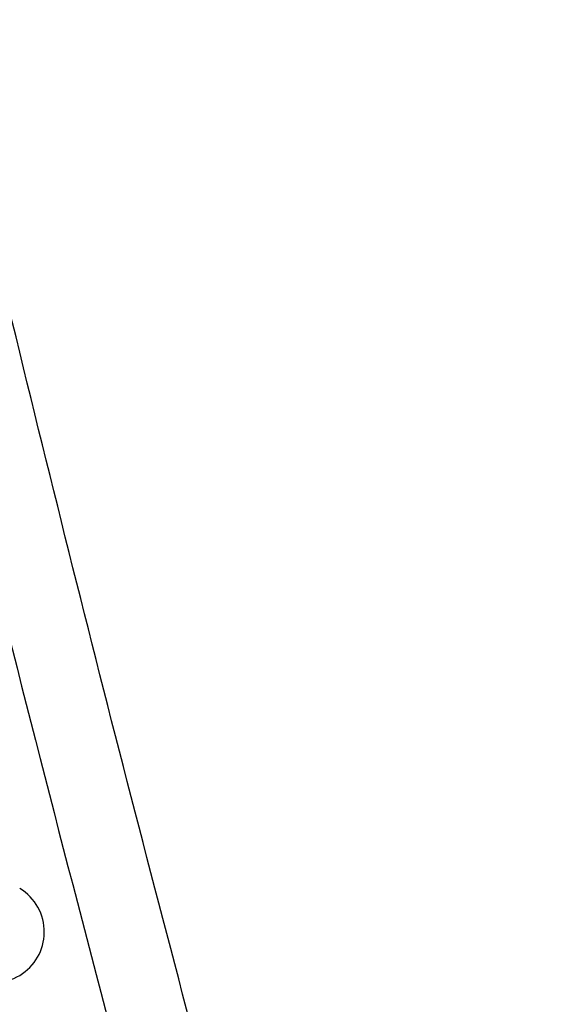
# Model space of a CAD drawing. Header units: millimetres. Extents: x -0.201 to 0.721, y -0.195 to 0.483.
# Tile 103 of 188: x 0.596 to 0.601, y -0.14 to -0.13. Entities that reach past the tile are written whole.
import ezdxf

# ---------------------------------------------------------------- set-up
doc = ezdxf.new("R2010")
doc.units = ezdxf.units.MM

msp = doc.modelspace()

# ---------------------------------------------------------------- linework, layer by layer
at = {"color": 7, "linetype": 'Continuous', "lineweight": 25}
for start, end in [(359.210427, 59.061686), (242.880555, 359.210427)]:
    msp.add_arc((0.59572, -0.139215), 0.0005, start, end, dxfattribs=at)
for points, knots in [([(0.6104463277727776, -0.1631944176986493), (0.6098342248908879, -0.160937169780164), (0.6085964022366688, -0.156372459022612), (0.6068990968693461, -0.1493451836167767), (0.6053143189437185, -0.1421508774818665), (0.6038674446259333, -0.1348310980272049), (0.6025565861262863, -0.1273978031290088), (0.6013821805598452, -0.1198556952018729), (0.6003439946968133, -0.1122061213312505), (0.5994434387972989, -0.1044453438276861), (0.598510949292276, -0.0948013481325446), (0.5976673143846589, -0.0831834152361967), (0.5970912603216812, -0.0694692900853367), (0.596882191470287, -0.0554929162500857), (0.597078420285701, -0.0459661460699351), (0.5971765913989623, -0.0412000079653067)], [0, 0, 0, 0, 0.0622011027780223, 0.1257859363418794, 0.1893965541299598, 0.2530847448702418, 0.3167987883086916, 0.3803835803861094, 0.4439938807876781, 0.5076814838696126, 0.5713950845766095, 0.678239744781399, 0.7852056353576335, 0.8925407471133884, 1, 1, 1, 1]), ([(0.5994656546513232, -0.1467959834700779), (0.5986043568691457, -0.1436423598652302), (0.5968811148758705, -0.1373327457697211), (0.5946245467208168, -0.1279061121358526), (0.5925934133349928, -0.1186494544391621), (0.5914165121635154, -0.1125585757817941), (0.5908278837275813, -0.1095122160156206)], [0, 0, 0, 0, 0.2640831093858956, 0.5283644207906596, 0.7641109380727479, 1, 1, 1, 1]), ([(0.5931520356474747, -0.1248871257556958), (0.5939220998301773, -0.1282162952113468), (0.5951424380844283, -0.1334921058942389), (0.5969522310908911, -0.1405334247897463), (0.5979805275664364, -0.1442617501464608), (0.5984947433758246, -0.1461261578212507)], [0, 0, 0, 0, 0.4609146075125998, 0.7304218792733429, 1, 1, 1, 1])]:
    msp.add_open_spline(points, degree=3, knots=knots, dxfattribs=at)

doc.saveas('drawing.dxf')
